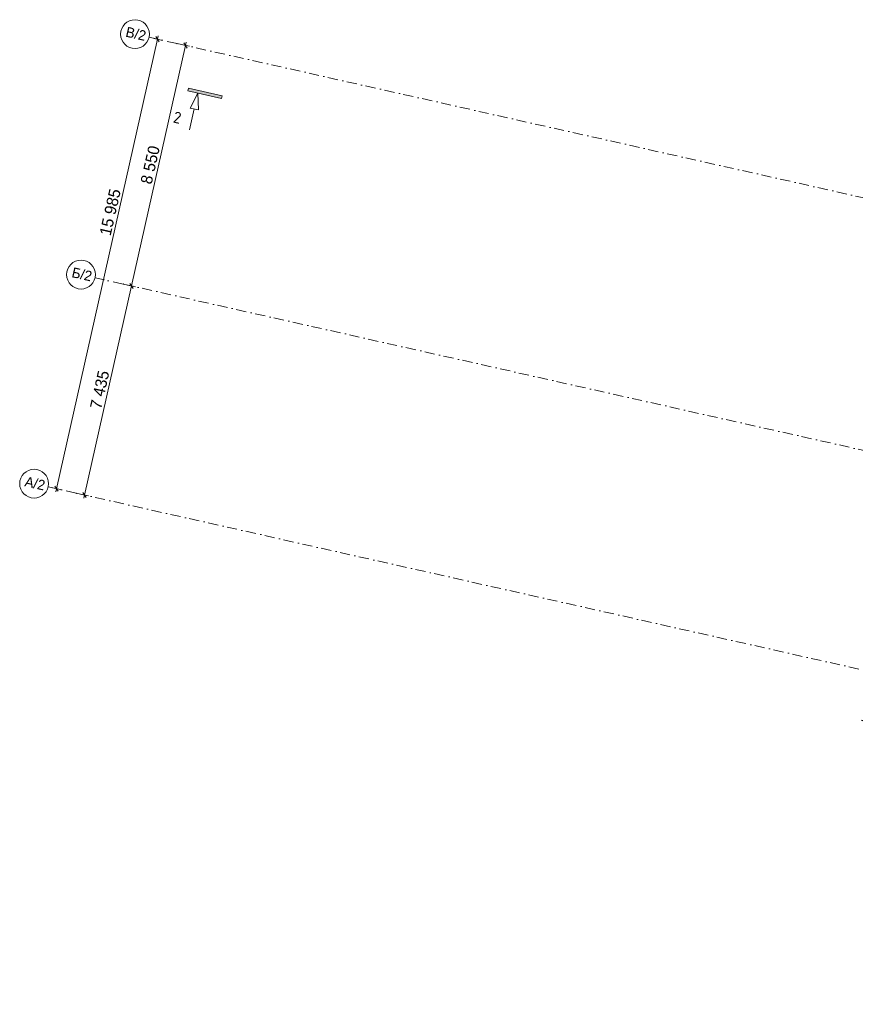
# Model space of a CAD drawing. Header units: millimetres. Extents: x -7145539 to -6664766, y 5874041 to 6141700.
# Tile 1 of 177: x -6973483 to -6944480, y 5882292 to 5916446. Entities that reach past the tile are written whole.
import ezdxf
from ezdxf.enums import TextEntityAlignment as Align

# ---------------------------------------------------------------- set-up
doc = ezdxf.new("R2010")
doc.units = ezdxf.units.MM
doc.header["$MEASUREMENT"] = 0
doc.linetypes.add('Штрихпунктирная', pattern=[670.277762, 352.777767, -176.388884, 0, -141.111112])
for name, color, linetype, lineweight in [('0_Ном._пера__1', 7, 'Continuous', 0), ('0_Ном._пера__120', 7, 'Continuous', 0), ('АР-текст_наименование_Ном._пера__1', 7, 'Continuous', 0), ('АР-Чертеж-Оси_Осевые размеры.АР_Ном._пера__1', 7, 'Continuous', 0), ('АР-Чертеж-Оси_Осевые размеры.АР_Ном._пера__120', 7, 'Continuous', 0)]:
    doc.layers.add(name, color=color, linetype=linetype, lineweight=lineweight)
doc.layers.add('АР-Чертеж-Оси_Осевые размеры.АР', color=7, linetype='Continuous')
doc.styles.add('РЎР“Р•РќР•Р\xa0Р\x98Р\xa0_РЎРўР\x98Р›Р¬_2', font='GOTHIC.TTF')
doc.styles.add('РЎР“Р•РќР•Р\xa0Р\x98Р\xa0_РЎРўР\x98Р›Р¬_6', font='GOST_Common.ttf')
doc.dimstyles.new('СГЕНЕРИР_СТИЛЬ__16', dxfattribs={"dimtxt": 0.18, "dimasz": 109.44, "dimexe": 0.18, "dimexo": 0.0625, "dimgap": 0, "dimtad": 0, "dimtih": 1, "dimtoh": 1, "dimdec": 4, "dimzin": 0, "dimdsep": 46, "dimcen": 0.09, "dimadec": 0, "dimazin": 0, "dimtfac": 1, "dimtdec": 4, "dimtmove": 0, "dimatfit": 3, "dimldrblk": 'ARROWHEAD_11', "dimfxl": 1, "dimtolj": 1, "dimtzin": 0, "dimarcsym": 0})
doc.dimstyles.new('СГЕНЕРИР_СТИЛЬ__4', dxfattribs={"dimtxt": 400, "dimasz": 142.5, "dimexe": 0.18, "dimexo": 0.0625, "dimgap": 0, "dimtad": 1, "dimdec": 0, "dimzin": 0, "dimdsep": 46, "dimtxsty": 'РЎР“Р•РќР•Р\xa0Р\x98Р\xa0_РЎРўР\x98Р›Р¬_2', "dimblk": 'ARROWHEAD_6', "dimblk1": 'ARROWHEAD_6', "dimblk2": 'ARROWHEAD_6', "dimcen": 0.09, "dimse1": 1, "dimse2": 1, "dimclrd": 7, "dimclre": 7, "dimclrt": 7, "dimazin": 0, "dimtfac": 1, "dimtdec": 4, "dimtmove": 2, "dimatfit": 3, "dimfxl": 1, "dimtolj": 1, "dimtzin": 0, "dimarcsym": 0})
doc.dimstyles.new('СГЕНЕРИР_СТИЛЬ__5', dxfattribs={"dimtxt": 400, "dimasz": 142.5, "dimexe": 0.18, "dimexo": 0.0625, "dimgap": 0, "dimtad": 1, "dimdec": 0, "dimzin": 0, "dimdsep": 46, "dimtxsty": 'РЎР“Р•РќР•Р\xa0Р\x98Р\xa0_РЎРўР\x98Р›Р¬_2', "dimblk": 'ARROWHEAD_6', "dimblk1": 'ARROWHEAD_6', "dimblk2": 'ARROWHEAD_6', "dimcen": 0.09, "dimse1": 1, "dimse2": 1, "dimclrd": 7, "dimclre": 7, "dimclrt": 7, "dimazin": 0, "dimtfac": 1, "dimtdec": 4, "dimtmove": 0, "dimatfit": 3, "dimfxl": 1, "dimtolj": 1, "dimtzin": 0, "dimarcsym": 0})

# ---------------------------------------------------------------- blocks, each defined once
blk = doc.blocks.new('ARROWHEAD_11')
at = {"color": 0, "linetype": 'Continuous', "lineweight": 0}
blk.add_line((0, 0), (-1, 0), dxfattribs=at)
at = {"color": 0, "linetype": 'Continuous', "lineweight": 0, "const_width": 0.25, "flags": 128}
blk.add_lwpolyline([(-0.125, 0, 1), (0.125, 0, 1)], format="xyb", close=True, dxfattribs=at)
blk = doc.blocks.new('Стандартный Маркер Сетки[207]_1', base_point=(-6970866, 5907495))
at = {"layer": 'АР-Чертеж-Оси_Осевые размеры.АР_Ном._пера__120', "color": 7, "linetype": 'Штрихпунктирная', "lineweight": 0}
for q in [(-6970866, 5907495), (-6890949, 5889546), (-6969890, 5907276)]:
    blk.add_line((-6969890, 5907276), q, dxfattribs=at)
at = {"layer": 'АР-Чертеж-Оси_Осевые размеры.АР_Ном._пера__120', "color": 7, "linetype": 'Continuous', "lineweight": 0}
blk.add_circle((-6971354, 5907604), 500, dxfattribs=at)
at = {"layer": 'АР-Чертеж-Оси_Осевые размеры.АР_Ном._пера__120', "color": 7, "linetype": 'Штрихпунктирная', "lineweight": 0}
blk.add_point((-6969890, 5907276), dxfattribs=at)
at = {"layer": 'АР-Чертеж-Оси_Осевые размеры.АР_Ном._пера__120', "color": 7, "lineweight": 0, "style": 'РЎР“Р•РќР•Р\xa0Р\x98Р\xa0_РЎРўР\x98Р›Р¬_2'}
for tag, p in [('AC_MarkerText_1_0', (-6971284, 5907785)), ('AC_MarkerText_1_1', (-6889416, 5889398))]:
    blk.add_attdef(tag, text='', height=350, rotation=347.3417, dxfattribs=at).set_placement(p, align=Align.TOP_CENTER)
blk = doc.blocks.new('Стандартный Маркер Сетки[208]_1', base_point=(-6968992, 5915837))
at = {"layer": 'АР-Чертеж-Оси_Осевые размеры.АР_Ном._пера__120', "color": 7, "linetype": 'Штрихпунктирная', "lineweight": 0}
for q in [(-6968992, 5915837), (-6889076, 5897888)]:
    blk.add_line((-6968017, 5915618), q, dxfattribs=at)
at = {"layer": 'АР-Чертеж-Оси_Осевые размеры.АР_Ном._пера__120', "color": 7, "linetype": 'Continuous', "lineweight": 0}
blk.add_circle((-6969480, 5915946), 500, dxfattribs=at)
at = {"layer": 'АР-Чертеж-Оси_Осевые размеры.АР_Ном._пера__120', "color": 7, "linetype": 'Штрихпунктирная', "lineweight": 0}
blk.add_point((-6968017, 5915618), dxfattribs=at)
blk.add_point((-6968017, 5915618), dxfattribs=at)
at = {"layer": 'АР-Чертеж-Оси_Осевые размеры.АР_Ном._пера__120', "color": 7, "lineweight": 0, "style": 'РЎР“Р•РќР•Р\xa0Р\x98Р\xa0_РЎРўР\x98Р›Р¬_2'}
for tag, p in [('AC_MarkerText_1_0', (-6969410, 5916128)), ('AC_MarkerText_1_1', (-6887542, 5897740))]:
    blk.add_attdef(tag, text='', height=350, rotation=347.3417, dxfattribs=at).set_placement(p, align=Align.TOP_CENTER)
blk = doc.blocks.new('Стандартный Маркер Сетки[209]_1', base_point=(-6972495, 5900240))
at = {"layer": 'АР-Чертеж-Оси_Осевые размеры.АР_Ном._пера__120', "color": 7, "linetype": 'Штрихпунктирная', "lineweight": 0}
for q in [(-6972495, 5900240), (-6892578, 5882292), (-6971520, 5900021)]:
    blk.add_line((-6971520, 5900021), q, dxfattribs=at)
at = {"layer": 'АР-Чертеж-Оси_Осевые размеры.АР_Ном._пера__120', "color": 7, "linetype": 'Continuous', "lineweight": 0}
blk.add_circle((-6972983, 5900350), 500, dxfattribs=at)
at = {"layer": 'АР-Чертеж-Оси_Осевые размеры.АР_Ном._пера__120', "color": 7, "linetype": 'Штрихпунктирная', "lineweight": 0}
blk.add_point((-6971520, 5900021), dxfattribs=at)
at = {"layer": 'АР-Чертеж-Оси_Осевые размеры.АР_Ном._пера__120', "color": 7, "lineweight": 0, "style": 'РЎР“Р•РќР•Р\xa0Р\x98Р\xa0_РЎРўР\x98Р›Р¬_2'}
for tag, p in [('AC_MarkerText_1_0', (-6972913, 5900531)), ('AC_MarkerText_1_1', (-6891045, 5882144))]:
    blk.add_attdef(tag, text='', height=350, rotation=347.3417, dxfattribs=at).set_placement(p, align=Align.TOP_CENTER)
blk = doc.blocks.new('Стандартный Маркер Сетки[212]_1', base_point=(-6970866, 5907495))
at = {"layer": 'АР-Чертеж-Оси_Осевые размеры.АР_Ном._пера__120', "color": 7, "linetype": 'Штрихпунктирная', "lineweight": 0}
for q in [(-6970866, 5907495), (-6890949, 5889546), (-6969890, 5907276)]:
    blk.add_line((-6969890, 5907276), q, dxfattribs=at)
at = {"layer": 'АР-Чертеж-Оси_Осевые размеры.АР_Ном._пера__120', "color": 7, "linetype": 'Continuous', "lineweight": 0}
blk.add_circle((-6971354, 5907604), 500, dxfattribs=at)
at = {"layer": 'АР-Чертеж-Оси_Осевые размеры.АР_Ном._пера__120', "color": 7, "linetype": 'Штрихпунктирная', "lineweight": 0}
blk.add_point((-6969890, 5907276), dxfattribs=at)
at = {"layer": 'АР-Чертеж-Оси_Осевые размеры.АР_Ном._пера__120', "color": 7, "lineweight": 0, "style": 'РЎР“Р•РќР•Р\xa0Р\x98Р\xa0_РЎРўР\x98Р›Р¬_2'}
for tag, p in [('AC_MarkerText_1_0', (-6971284, 5907785)), ('AC_MarkerText_1_1', (-6889416, 5889398))]:
    blk.add_attdef(tag, text='', height=350, rotation=347.3417, dxfattribs=at).set_placement(p, align=Align.TOP_CENTER)
blk = doc.blocks.new('Стандартный Маркер Сетки[213]_1', base_point=(-6968992, 5915837))
at = {"layer": 'АР-Чертеж-Оси_Осевые размеры.АР_Ном._пера__120', "color": 7, "linetype": 'Штрихпунктирная', "lineweight": 0}
for q in [(-6968992, 5915837), (-6889076, 5897888)]:
    blk.add_line((-6968017, 5915618), q, dxfattribs=at)
at = {"layer": 'АР-Чертеж-Оси_Осевые размеры.АР_Ном._пера__120', "color": 7, "linetype": 'Continuous', "lineweight": 0}
blk.add_circle((-6969480, 5915946), 500, dxfattribs=at)
at = {"layer": 'АР-Чертеж-Оси_Осевые размеры.АР_Ном._пера__120', "color": 7, "linetype": 'Штрихпунктирная', "lineweight": 0}
blk.add_point((-6968017, 5915618), dxfattribs=at)
blk.add_point((-6968017, 5915618), dxfattribs=at)
at = {"layer": 'АР-Чертеж-Оси_Осевые размеры.АР_Ном._пера__120', "color": 7, "lineweight": 0, "style": 'РЎР“Р•РќР•Р\xa0Р\x98Р\xa0_РЎРўР\x98Р›Р¬_2'}
for tag, p in [('AC_MarkerText_1_0', (-6969410, 5916128)), ('AC_MarkerText_1_1', (-6887542, 5897740))]:
    blk.add_attdef(tag, text='', height=350, rotation=347.3417, dxfattribs=at).set_placement(p, align=Align.TOP_CENTER)
blk = doc.blocks.new('Стандартный Маркер Сетки[214]_1', base_point=(-6972495, 5900240))
at = {"layer": 'АР-Чертеж-Оси_Осевые размеры.АР_Ном._пера__120', "color": 7, "linetype": 'Штрихпунктирная', "lineweight": 0}
for q in [(-6972495, 5900240), (-6892578, 5882292), (-6971520, 5900021)]:
    blk.add_line((-6971520, 5900021), q, dxfattribs=at)
at = {"layer": 'АР-Чертеж-Оси_Осевые размеры.АР_Ном._пера__120', "color": 7, "linetype": 'Continuous', "lineweight": 0}
blk.add_circle((-6972983, 5900350), 500, dxfattribs=at)
at = {"layer": 'АР-Чертеж-Оси_Осевые размеры.АР_Ном._пера__120', "color": 7, "linetype": 'Штрихпунктирная', "lineweight": 0}
blk.add_point((-6971520, 5900021), dxfattribs=at)
at = {"layer": 'АР-Чертеж-Оси_Осевые размеры.АР_Ном._пера__120', "color": 7, "lineweight": 0, "style": 'РЎР“Р•РќР•Р\xa0Р\x98Р\xa0_РЎРўР\x98Р›Р¬_2'}
for tag, p in [('AC_MarkerText_1_0', (-6972913, 5900531)), ('AC_MarkerText_1_1', (-6891045, 5882144))]:
    blk.add_attdef(tag, text='', height=350, rotation=347.3417, dxfattribs=at).set_placement(p, align=Align.TOP_CENTER)
blk = doc.blocks.new('Стандартный Маркер Сетки[216]_1', base_point=(-6970866, 5907495))
at = {"layer": 'АР-Чертеж-Оси_Осевые размеры.АР_Ном._пера__120', "color": 7, "linetype": 'Штрихпунктирная', "lineweight": 0}
for q in [(-6970866, 5907495), (-6890949, 5889546), (-6969890, 5907276)]:
    blk.add_line((-6969890, 5907276), q, dxfattribs=at)
at = {"layer": 'АР-Чертеж-Оси_Осевые размеры.АР_Ном._пера__120', "color": 7, "linetype": 'Continuous', "lineweight": 0}
blk.add_circle((-6971354, 5907604), 500, dxfattribs=at)
at = {"layer": 'АР-Чертеж-Оси_Осевые размеры.АР_Ном._пера__120', "color": 7, "linetype": 'Штрихпунктирная', "lineweight": 0}
blk.add_point((-6969890, 5907276), dxfattribs=at)
at = {"layer": 'АР-Чертеж-Оси_Осевые размеры.АР_Ном._пера__120', "color": 7, "lineweight": 0, "style": 'РЎР“Р•РќР•Р\xa0Р\x98Р\xa0_РЎРўР\x98Р›Р¬_2'}
for tag, p in [('AC_MarkerText_1_0', (-6971284, 5907785)), ('AC_MarkerText_1_1', (-6889416, 5889398))]:
    blk.add_attdef(tag, text='', height=350, rotation=347.3417, dxfattribs=at).set_placement(p, align=Align.TOP_CENTER)
blk = doc.blocks.new('Стандартный Маркер Сетки[217]_1', base_point=(-6968992, 5915837))
at = {"layer": 'АР-Чертеж-Оси_Осевые размеры.АР_Ном._пера__120', "color": 7, "linetype": 'Штрихпунктирная', "lineweight": 0}
for q in [(-6968992, 5915837), (-6889076, 5897888)]:
    blk.add_line((-6968017, 5915618), q, dxfattribs=at)
at = {"layer": 'АР-Чертеж-Оси_Осевые размеры.АР_Ном._пера__120', "color": 7, "linetype": 'Continuous', "lineweight": 0}
blk.add_circle((-6969480, 5915946), 500, dxfattribs=at)
at = {"layer": 'АР-Чертеж-Оси_Осевые размеры.АР_Ном._пера__120', "color": 7, "linetype": 'Штрихпунктирная', "lineweight": 0}
blk.add_point((-6968017, 5915618), dxfattribs=at)
blk.add_point((-6968017, 5915618), dxfattribs=at)
at = {"layer": 'АР-Чертеж-Оси_Осевые размеры.АР_Ном._пера__120', "color": 7, "lineweight": 0, "style": 'РЎР“Р•РќР•Р\xa0Р\x98Р\xa0_РЎРўР\x98Р›Р¬_2'}
for tag, p in [('AC_MarkerText_1_0', (-6969410, 5916128)), ('AC_MarkerText_1_1', (-6887542, 5897740))]:
    blk.add_attdef(tag, text='', height=350, rotation=347.3417, dxfattribs=at).set_placement(p, align=Align.TOP_CENTER)
blk = doc.blocks.new('Стандартный Маркер Сетки[218]_1', base_point=(-6972495, 5900240))
at = {"layer": 'АР-Чертеж-Оси_Осевые размеры.АР_Ном._пера__120', "color": 7, "linetype": 'Штрихпунктирная', "lineweight": 0}
for q in [(-6972495, 5900240), (-6892578, 5882292), (-6971520, 5900021)]:
    blk.add_line((-6971520, 5900021), q, dxfattribs=at)
at = {"layer": 'АР-Чертеж-Оси_Осевые размеры.АР_Ном._пера__120', "color": 7, "linetype": 'Continuous', "lineweight": 0}
blk.add_circle((-6972983, 5900350), 500, dxfattribs=at)
at = {"layer": 'АР-Чертеж-Оси_Осевые размеры.АР_Ном._пера__120', "color": 7, "linetype": 'Штрихпунктирная', "lineweight": 0}
blk.add_point((-6971520, 5900021), dxfattribs=at)
at = {"layer": 'АР-Чертеж-Оси_Осевые размеры.АР_Ном._пера__120', "color": 7, "lineweight": 0, "style": 'РЎР“Р•РќР•Р\xa0Р\x98Р\xa0_РЎРўР\x98Р›Р¬_2'}
for tag, p in [('AC_MarkerText_1_0', (-6972913, 5900531)), ('AC_MarkerText_1_1', (-6891045, 5882144))]:
    blk.add_attdef(tag, text='', height=350, rotation=347.3417, dxfattribs=at).set_placement(p, align=Align.TOP_CENTER)
blk = doc.blocks.new('Стандартный Маркер Сетки[223]_1', base_point=(-6970866, 5907495))
at = {"layer": 'АР-Чертеж-Оси_Осевые размеры.АР_Ном._пера__120', "color": 7, "linetype": 'Штрихпунктирная', "lineweight": 0}
for q in [(-6970866, 5907495), (-6890949, 5889546), (-6969890, 5907276)]:
    blk.add_line((-6969890, 5907276), q, dxfattribs=at)
at = {"layer": 'АР-Чертеж-Оси_Осевые размеры.АР_Ном._пера__120', "color": 7, "linetype": 'Continuous', "lineweight": 0}
blk.add_circle((-6971354, 5907604), 500, dxfattribs=at)
at = {"layer": 'АР-Чертеж-Оси_Осевые размеры.АР_Ном._пера__120', "color": 7, "linetype": 'Штрихпунктирная', "lineweight": 0}
blk.add_point((-6969890, 5907276), dxfattribs=at)
at = {"layer": 'АР-Чертеж-Оси_Осевые размеры.АР_Ном._пера__120', "color": 7, "lineweight": 0, "style": 'РЎР“Р•РќР•Р\xa0Р\x98Р\xa0_РЎРўР\x98Р›Р¬_2'}
for tag, p in [('AC_MarkerText_1_0', (-6971284, 5907785)), ('AC_MarkerText_1_1', (-6889416, 5889398))]:
    blk.add_attdef(tag, text='', height=350, rotation=347.3417, dxfattribs=at).set_placement(p, align=Align.TOP_CENTER)
blk = doc.blocks.new('Стандартный Маркер Сетки[224]_1', base_point=(-6968992, 5915837))
at = {"layer": 'АР-Чертеж-Оси_Осевые размеры.АР_Ном._пера__120', "color": 7, "linetype": 'Штрихпунктирная', "lineweight": 0}
for q in [(-6968992, 5915837), (-6889076, 5897888)]:
    blk.add_line((-6968017, 5915618), q, dxfattribs=at)
at = {"layer": 'АР-Чертеж-Оси_Осевые размеры.АР_Ном._пера__120', "color": 7, "linetype": 'Continuous', "lineweight": 0}
blk.add_circle((-6969480, 5915946), 500, dxfattribs=at)
at = {"layer": 'АР-Чертеж-Оси_Осевые размеры.АР_Ном._пера__120', "color": 7, "linetype": 'Штрихпунктирная', "lineweight": 0}
blk.add_point((-6968017, 5915618), dxfattribs=at)
blk.add_point((-6968017, 5915618), dxfattribs=at)
at = {"layer": 'АР-Чертеж-Оси_Осевые размеры.АР_Ном._пера__120', "color": 7, "lineweight": 0, "style": 'РЎР“Р•РќР•Р\xa0Р\x98Р\xa0_РЎРўР\x98Р›Р¬_2'}
for tag, p in [('AC_MarkerText_1_0', (-6969410, 5916128)), ('AC_MarkerText_1_1', (-6887542, 5897740))]:
    blk.add_attdef(tag, text='', height=350, rotation=347.3417, dxfattribs=at).set_placement(p, align=Align.TOP_CENTER)
blk = doc.blocks.new('Стандартный Маркер Сетки[225]_1', base_point=(-6972495, 5900240))
at = {"layer": 'АР-Чертеж-Оси_Осевые размеры.АР_Ном._пера__120', "color": 7, "linetype": 'Штрихпунктирная', "lineweight": 0}
for q in [(-6972495, 5900240), (-6892578, 5882292), (-6971520, 5900021)]:
    blk.add_line((-6971520, 5900021), q, dxfattribs=at)
at = {"layer": 'АР-Чертеж-Оси_Осевые размеры.АР_Ном._пера__120', "color": 7, "linetype": 'Continuous', "lineweight": 0}
blk.add_circle((-6972983, 5900350), 500, dxfattribs=at)
at = {"layer": 'АР-Чертеж-Оси_Осевые размеры.АР_Ном._пера__120', "color": 7, "linetype": 'Штрихпунктирная', "lineweight": 0}
blk.add_point((-6971520, 5900021), dxfattribs=at)
at = {"layer": 'АР-Чертеж-Оси_Осевые размеры.АР_Ном._пера__120', "color": 7, "lineweight": 0, "style": 'РЎР“Р•РќР•Р\xa0Р\x98Р\xa0_РЎРўР\x98Р›Р¬_2'}
for tag, p in [('AC_MarkerText_1_0', (-6972913, 5900531)), ('AC_MarkerText_1_1', (-6891045, 5882144))]:
    blk.add_attdef(tag, text='', height=350, rotation=347.3417, dxfattribs=at).set_placement(p, align=Align.TOP_CENTER)
blk = doc.blocks.new('Линия_25_6', base_point=(-6967302, 5913895))
at = {"layer": '0_Ном._пера__120', "color": 7, "linetype": 'Continuous', "lineweight": 0}
for p, q in [((-6967302, 5913895), (-6967571, 5913382)), ((-6967302, 5913895), (-6967278, 5913316)), ((-6967424, 5913349), (-6967588, 5912621)), ((-6967278, 5913316), (-6967571, 5913382))]:
    blk.add_line(p, q, dxfattribs=at)
blk = doc.blocks.new('*D1470', base_point=(-6321638, 6318948))
at = {"layer": 'АР-Чертеж-Оси_Осевые размеры.АР_Ном._пера__1', "color": 7, "linetype": 'Continuous', "lineweight": 0, "transparency": 16777216}
for p, q in [((-6971236, 5899957), (-6969606, 5907212)), ((-6969469, 5907181), (-6969743, 5907243)), ((-6969663, 5907301), (-6969550, 5907122)), ((-6971098, 5899927), (-6971373, 5899988)), ((-6971292, 5900047), (-6971179, 5899868)), ((-6971260, 5899848), (-6971236, 5899957))]:
    blk.add_line(p, q, dxfattribs=at)
at = {"layer": 'АР-Чертеж-Оси_Осевые размеры.АР_Ном._пера__1', "color": 7, "lineweight": 0, "transparency": 16777216, "insert": (-6970653, 5902914), "char_height": 400, "attachment_point": 7, "rotation": 77.3417, "style": 'РЎР“Р•РќР•Р\xa0Р\x98Р\xa0_РЎРўР\x98Р›Р¬_2'}
blk.add_mtext('\\A1;{\\pql;\\fCentury Gothic|b0|i0|c204|p0;\\W1.000000;7\xa0435}', dxfattribs=at)
blk = doc.blocks.new('ARROWHEAD_6')
at = {"color": 0, "linetype": 'Continuous', "lineweight": 0}
for p, q in [((0, 0), (-1, 0)), ((-0.5, -0.5), (0.5, 0.5))]:
    blk.add_line(p, q, dxfattribs=at)
blk = doc.blocks.new('*D1471', base_point=(-6321638, 6318948))
at = {"layer": 'АР-Чертеж-Оси_Осевые размеры.АР_Ном._пера__1', "color": 7, "linetype": 'Continuous', "lineweight": 0, "transparency": 16777216}
for p, q in [((-6967676, 5915464), (-6967789, 5915644)), ((-6967733, 5915554), (-6967708, 5915664)), ((-6969606, 5907212), (-6967733, 5915554)), ((-6967595, 5915523), (-6967870, 5915585)), ((-6971236, 5899957), (-6969606, 5907212)), ((-6969469, 5907181), (-6969743, 5907243)), ((-6969663, 5907301), (-6969550, 5907122))]:
    blk.add_line(p, q, dxfattribs=at)
at = {"layer": 'АР-Чертеж-Оси_Осевые размеры.АР_Ном._пера__1', "color": 7, "lineweight": 0, "transparency": 16777216, "insert": (-6968902, 5910713), "char_height": 400, "attachment_point": 7, "rotation": 77.3417, "style": 'РЎР“Р•РќР•Р\xa0Р\x98Р\xa0_РЎРўР\x98Р›Р¬_2'}
blk.add_mtext('\\A1;{\\pql;\\fCentury Gothic|b0|i0|c204|p0;\\W1.000000;8\xa0550}', dxfattribs=at)
blk = doc.blocks.new('*D1472', base_point=(-6321638, 6318948))
at = {"layer": 'АР-Чертеж-Оси_Осевые размеры.АР_Ном._пера__1', "color": 7, "linetype": 'Continuous', "lineweight": 0, "transparency": 16777216}
for p, q in [((-6972207, 5900176), (-6968704, 5915772)), ((-6968567, 5915741), (-6968841, 5915803)), ((-6968647, 5915682), (-6968761, 5915862)), ((-6968704, 5915772), (-6968679, 5915882)), ((-6972070, 5900145), (-6972344, 5900206)), ((-6972264, 5900265), (-6972150, 5900086)), ((-6972231, 5900066), (-6972207, 5900176))]:
    blk.add_line(p, q, dxfattribs=at)
at = {"layer": 'АР-Чертеж-Оси_Осевые размеры.АР_Ном._пера__1', "color": 7, "lineweight": 0, "transparency": 16777216, "insert": (-6970323, 5908927), "char_height": 400, "attachment_point": 7, "rotation": 77.3417, "style": 'РЎР“Р•РќР•Р\xa0Р\x98Р\xa0_РЎРўР\x98Р›Р¬_2'}
blk.add_mtext('\\A1;{\\pql;\\fCentury Gothic|b0|i0|c204|p0;\\W1.000000;15\xa0985}', dxfattribs=at)

msp = doc.modelspace()

# ---------------------------------------------------------------- hatches: boundary and pattern name
at = {"layer": '0_Ном._пера__120', "linetype": 'Continuous', "lineweight": 0}
msp.add_hatch(color=7, dxfattribs=at).paths.add_polyline_path([(-6966474.8, 5913709.4), (-6967650.3, 5913973.4), (-6967628.4, 5914071), (-6966452.9, 5913806.9)])

# ---------------------------------------------------------------- linework, layer by layer
at = {"layer": '0_Ном._пера__1', "color": 7, "linetype": 'Continuous', "lineweight": 0, "flags": 128}
msp.add_lwpolyline([(-6966474.8, 5913709.4), (-6967650.3, 5913973.4), (-6967628.4, 5914071), (-6966452.9, 5913806.9)], close=True, dxfattribs=at)

# ---------------------------------------------------------------- block references
at = {"color": 7, "linetype": 'Continuous', "lineweight": 0}
msp.add_blockref('Линия_25_6', (-6967301.7, 5913895.1), dxfattribs=at)
at = {"layer": 'АР-Чертеж-Оси_Осевые размеры.АР', "color": 8, "linetype": 'Continuous', "lineweight": 15}
ref = msp.add_blockref('Стандартный Маркер Сетки[208]_1', (-6968992.5, 5915836.9), dxfattribs=at)
ref.add_attrib('AC_MarkerText_1', 'В/2', dxfattribs={"layer": 'АР-Чертеж-Оси_Осевые размеры.АР_Ном._пера__120', "color": 7, "lineweight": 0, "height": 350, "rotation": 347.34172, "style": 'РЎР“Р•РќР•Р\xa0Р\x98Р\xa0_РЎРўР\x98Р›Р¬_2'}).set_placement((-6969410.4, 5916127.5), align=Align.TOP_CENTER)
ref = msp.add_blockref('Стандартный Маркер Сетки[213]_1', (-6968992.5, 5915836.9), dxfattribs=at)
ref.add_attrib('AC_MarkerText_1', 'В/2', dxfattribs={"layer": 'АР-Чертеж-Оси_Осевые размеры.АР_Ном._пера__120', "color": 7, "lineweight": 0, "height": 350, "rotation": 347.34172, "style": 'РЎР“Р•РќР•Р\xa0Р\x98Р\xa0_РЎРўР\x98Р›Р¬_2'}).set_placement((-6969410.4, 5916127.5), align=Align.TOP_CENTER)
ref = msp.add_blockref('Стандартный Маркер Сетки[217]_1', (-6968992.5, 5915836.9), dxfattribs=at)
ref.add_attrib('AC_MarkerText_1', 'В/2', dxfattribs={"layer": 'АР-Чертеж-Оси_Осевые размеры.АР_Ном._пера__120', "color": 7, "lineweight": 0, "height": 350, "rotation": 347.34172, "style": 'РЎР“Р•РќР•Р\xa0Р\x98Р\xa0_РЎРўР\x98Р›Р¬_2'}).set_placement((-6969410.4, 5916127.5), align=Align.TOP_CENTER)
ref = msp.add_blockref('Стандартный Маркер Сетки[224]_1', (-6968992.5, 5915836.9), dxfattribs=at)
ref.add_attrib('AC_MarkerText_1', 'В/2', dxfattribs={"layer": 'АР-Чертеж-Оси_Осевые размеры.АР_Ном._пера__120', "color": 7, "lineweight": 0, "height": 350, "rotation": 347.34172, "style": 'РЎР“Р•РќР•Р\xa0Р\x98Р\xa0_РЎРўР\x98Р›Р¬_2'}).set_placement((-6969410.4, 5916127.5), align=Align.TOP_CENTER)
ref = msp.add_blockref('Стандартный Маркер Сетки[207]_1', (-6970866.1, 5907494.7), dxfattribs=at)
ref.add_attrib('AC_MarkerText_1', 'Б/2', dxfattribs={"layer": 'АР-Чертеж-Оси_Осевые размеры.АР_Ном._пера__120', "color": 7, "lineweight": 0, "height": 350, "rotation": 347.34172, "style": 'РЎР“Р•РќР•Р\xa0Р\x98Р\xa0_РЎРўР\x98Р›Р¬_2'}).set_placement((-6971284, 5907785.3), align=Align.TOP_CENTER)
ref = msp.add_blockref('Стандартный Маркер Сетки[212]_1', (-6970866.1, 5907494.7), dxfattribs=at)
ref.add_attrib('AC_MarkerText_1', 'Б/2', dxfattribs={"layer": 'АР-Чертеж-Оси_Осевые размеры.АР_Ном._пера__120', "color": 7, "lineweight": 0, "height": 350, "rotation": 347.34172, "style": 'РЎР“Р•РќР•Р\xa0Р\x98Р\xa0_РЎРўР\x98Р›Р¬_2'}).set_placement((-6971284, 5907785.3), align=Align.TOP_CENTER)
ref = msp.add_blockref('Стандартный Маркер Сетки[216]_1', (-6970866.1, 5907494.7), dxfattribs=at)
ref.add_attrib('AC_MarkerText_1', 'Б/2', dxfattribs={"layer": 'АР-Чертеж-Оси_Осевые размеры.АР_Ном._пера__120', "color": 7, "lineweight": 0, "height": 350, "rotation": 347.34172, "style": 'РЎР“Р•РќР•Р\xa0Р\x98Р\xa0_РЎРўР\x98Р›Р¬_2'}).set_placement((-6971284, 5907785.3), align=Align.TOP_CENTER)
ref = msp.add_blockref('Стандартный Маркер Сетки[223]_1', (-6970866.1, 5907494.7), dxfattribs=at)
ref.add_attrib('AC_MarkerText_1', 'Б/2', dxfattribs={"layer": 'АР-Чертеж-Оси_Осевые размеры.АР_Ном._пера__120', "color": 7, "lineweight": 0, "height": 350, "rotation": 347.34172, "style": 'РЎР“Р•РќР•Р\xa0Р\x98Р\xa0_РЎРўР\x98Р›Р¬_2'}).set_placement((-6971284, 5907785.3), align=Align.TOP_CENTER)
ref = msp.add_blockref('Стандартный Маркер Сетки[209]_1', (-6972495.4, 5900240.4), dxfattribs=at)
ref.add_attrib('AC_MarkerText_1', 'А/2', dxfattribs={"layer": 'АР-Чертеж-Оси_Осевые размеры.АР_Ном._пера__120', "color": 7, "lineweight": 0, "height": 350, "rotation": 347.34172, "style": 'РЎР“Р•РќР•Р\xa0Р\x98Р\xa0_РЎРўР\x98Р›Р¬_2'}).set_placement((-6972913.3, 5900531.1), align=Align.TOP_CENTER)
ref = msp.add_blockref('Стандартный Маркер Сетки[214]_1', (-6972495.4, 5900240.4), dxfattribs=at)
ref.add_attrib('AC_MarkerText_1', 'А/2', dxfattribs={"layer": 'АР-Чертеж-Оси_Осевые размеры.АР_Ном._пера__120', "color": 7, "lineweight": 0, "height": 350, "rotation": 347.34172, "style": 'РЎР“Р•РќР•Р\xa0Р\x98Р\xa0_РЎРўР\x98Р›Р¬_2'}).set_placement((-6972913.3, 5900531.1), align=Align.TOP_CENTER)
ref = msp.add_blockref('Стандартный Маркер Сетки[218]_1', (-6972495.4, 5900240.4), dxfattribs=at)
ref.add_attrib('AC_MarkerText_1', 'А/2', dxfattribs={"layer": 'АР-Чертеж-Оси_Осевые размеры.АР_Ном._пера__120', "color": 7, "lineweight": 0, "height": 350, "rotation": 347.34172, "style": 'РЎР“Р•РќР•Р\xa0Р\x98Р\xa0_РЎРўР\x98Р›Р¬_2'}).set_placement((-6972913.3, 5900531.1), align=Align.TOP_CENTER)
ref = msp.add_blockref('Стандартный Маркер Сетки[225]_1', (-6972495.4, 5900240.4), dxfattribs=at)
ref.add_attrib('AC_MarkerText_1', 'А/2', dxfattribs={"layer": 'АР-Чертеж-Оси_Осевые размеры.АР_Ном._пера__120', "color": 7, "lineweight": 0, "height": 350, "rotation": 347.34172, "style": 'РЎР“Р•РќР•Р\xa0Р\x98Р\xa0_РЎРўР\x98Р›Р¬_2'}).set_placement((-6972913.3, 5900531.1), align=Align.TOP_CENTER)

# ---------------------------------------------------------------- texts
at = {"layer": '0_Ном._пера__120', "color": 7, "linetype": 'Continuous', "lineweight": 0, "insert": (-6968012, 5913052.3), "char_height": 400, "attachment_point": 5, "rotation": 347.34172, "style": 'РЎР“Р•РќР•Р\xa0Р\x98Р\xa0_РЎРўР\x98Р›Р¬_6'}
msp.add_mtext('\\A1;{\\pqc;\\fGOST Common|b0|i0|c204|p0;\\W1.000000;2}', dxfattribs=at)

# ---------------------------------------------------------------- dimensions: what is measured, and where the dimension line sits
at = {"layer": 'АР-Чертеж-Оси_Осевые размеры.АР', "color": 7, "linetype": 'Continuous', "lineweight": 0}
for base, p1, p2, dimstyle, picture, middle in [((-6968703.9, 5915772.1), (-6972983.2, 5900350), (-6969480.3, 5915946.5), 'СГЕНЕРИР_СТИЛЬ__4', '*D1472', (-6970334.7, 5909789)), ((-6967732.7, 5915553.9), (-6971353.9, 5907604.3), (-6969480.3, 5915946.5), 'СГЕНЕРИР_СТИЛЬ__5', '*D1471', (-6968946.8, 5911425.9)), ((-6969606.3, 5907211.8), (-6972983.2, 5900350), (-6971353.9, 5907604.3), 'СГЕНЕРИР_СТИЛЬ__5', '*D1470', (-6970698.2, 5903627.7))]:
    dim = msp.add_linear_dim(base=base, p1=p1, p2=p2, angle=77.34172, dimstyle=dimstyle, dxfattribs=at)
    dim.commit()
    dim.dimension.update_dxf_attribs({"geometry": picture, "text_midpoint": middle, "dimtype": 160, "text_rotation": 77.34172})

# ---------------------------------------------------------------- leaders
at = {"layer": 'АР-текст_наименование_Ном._пера__1', "color": 7, "linetype": 'Continuous', "lineweight": 0, "annotation_type": 0, "has_hookline": 1, "hookline_direction": 1, "text_width": 2542.2, "horizontal_direction": (0.975694, -0.219136, 0)}
msp.add_leader([(-6940676.1, 5892735.7), (-6941482.8, 5891515.2), (-6944263.9, 5892137.6)], dimstyle='СГЕНЕРИР_СТИЛЬ__16', dxfattribs=at)

doc.saveas('drawing.dxf')
